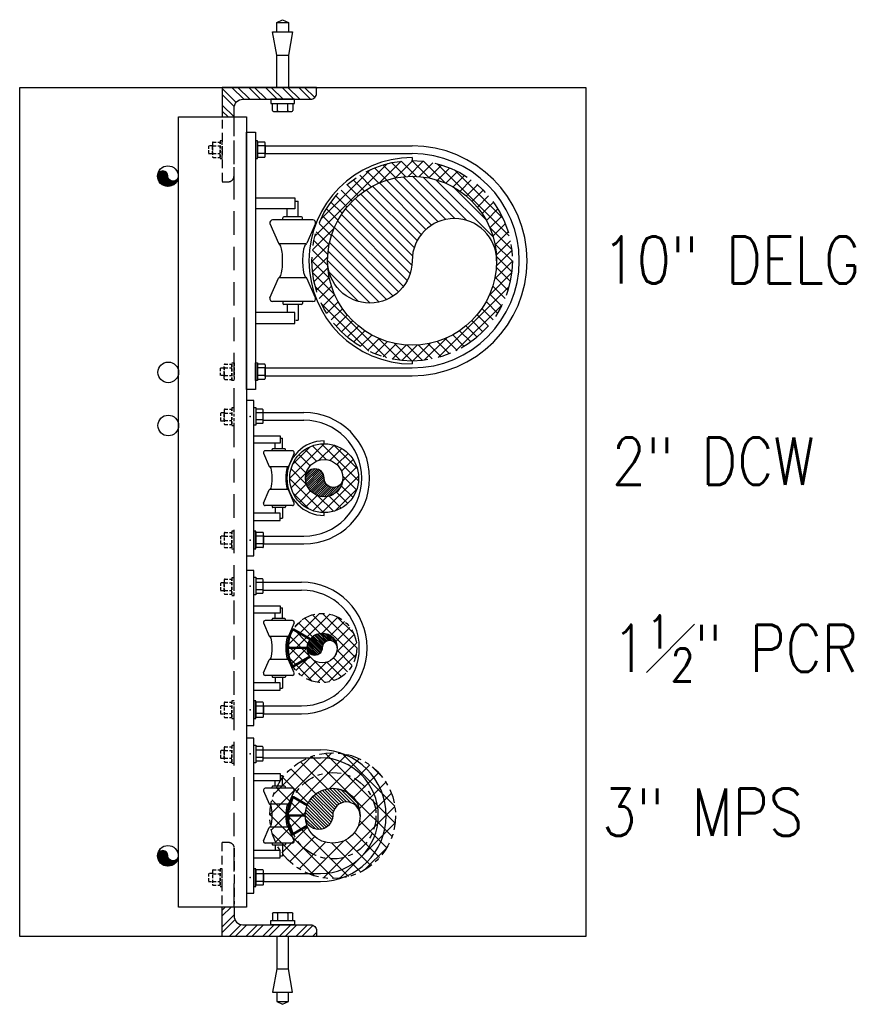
# Model space of a CAD drawing. Header units: inches. Extents: x 422 to 5092, y -346 to 887.
# Tile 11 of 12: x 2985 to 3039, y 361 to 424. Entities that reach past the tile are written whole.
import ezdxf

# ---------------------------------------------------------------- set-up
doc = ezdxf.new("R2010")
doc.units = ezdxf.units.IN
doc.header["$LTSCALE"] = 48
doc.header["$MEASUREMENT"] = 0
for name, pattern in [('DOY01.233700-H6-3-3 Vlt (After 95% submttl)$0$COLDW', [0.5625, 0.1875, -0.0625, 0.0625, -0.0625, 0.1875]), ('DOY01.233700-H6-3-3 Vlt (After 95% submttl)$0$HIDDEN16', [0.023438, 0.015625, -0.007812]), ('DOY01.233700-H6-3-3 Vlt (After 95% submttl)$0$HIDDEN8', [0.046875, 0.03125, -0.015625])]:
    doc.linetypes.add(name, pattern=pattern)
for name, color, linetype in [('DOY01.233700-H6-3-3 Vlt (After 95% submttl)$0$mu-exst-text', 253, 'Continuous'), ('DOY01.233700-H6-3-3 Vlt (After 95% submttl)$0$MU-HDDN', 253, 'DOY01.233700-H6-3-3 Vlt (After 95% submttl)$0$HIDDEN16'), ('DOY01.233700-H6-3-3 Vlt (After 95% submttl)$0$MU-NEW-PIPE', 253, 'Continuous'), ('DOY01.233700-H6-3-3 Vlt (After 95% submttl)$0$MU-PIPE', 253, 'Continuous'), ('DOY01.233700-H6-3-3 Vlt (After 95% submttl)$0$MU-SPPT-PIPE', 253, 'Continuous'), ('DOY01.233700-H6-3-3 Vlt (After 95% submttl)$0$MU-UTIL', 253, 'Continuous')]:
    doc.layers.add(name, color=color, linetype=linetype)
doc.styles.add('DOY01.233700-H6-3-3 Vlt (After 95% submttl)$0$Standard', font='romans.shx', dxfattribs={"width": 0.85})

# ---------------------------------------------------------------- blocks, each defined once
blk = doc.blocks.new('DOY01.233700-H6-3-3 Vlt (After 95% submttl)$0$4_6 pipe roll')
for p, q in [((-1.747, 2.924), (-1.747, 1.202)), ((-1.592, 3.044), (-0.749, 2.672)), ((-0.725, 2.634), (-0.725, 1.491)), ((0.725, 2.634), (0.725, 1.491)), ((1.592, 3.044), (0.749, 2.672)), ((1.747, 2.924), (1.747, 1.202)), ((-2.688, 2.154), (-2.22, 2.154)), ((-2.688, 0.468), (-2.688, 2.154)), ((-1.876, 2.299), (-2.55, 2.299)), ((-2.55, 2.194), (-2.55, 2.299)), ((-2.22, 2.154), (-2.22, 0.468)), ((-1.876, 2.444), (-1.876, 1.682)), ((-1.747, 2.485), (-1.835, 2.485)), ((1.747, 2.485), (1.835, 2.485)), ((1.876, 2.444), (1.876, 1.682)), ((1.876, 2.299), (2.55, 2.299)), ((2.22, 2.154), (2.22, 0.468)), ((2.688, 2.154), (2.22, 2.154)), ((2.55, 2.194), (2.55, 2.299)), ((2.688, 0.468), (2.688, 2.154)), ((-1.876, 1.827), (-2.22, 1.827)), ((-1.747, 1.641), (-1.835, 1.641)), ((-1.592, 1.083), (-0.749, 1.455)), ((1.592, 1.083), (0.749, 1.455)), ((1.747, 1.641), (1.835, 1.641)), ((1.876, 1.827), (2.22, 1.827))]:
    blk.add_line(p, q)
at = {"flags": 128}
blk.add_lwpolyline([(-4.938, 0.468), (-4.938, 0), (4.938, 0), (4.938, 0.468)], close=True, dxfattribs=at)
for centre, radius, start, end in [((-1.624, 2.924), 0.123, 75.24565, 180), ((-0.766, 2.634), 0.0411, 0, 65.37954), ((0.766, 2.634), 0.0411, 114.62046, 180), ((1.624, 2.924), 0.123, 0, 104.75435), ((-1.835, 2.444), 0.0411, 90, 180), ((1.835, 2.444), 0.0411, 0, 90), ((-1.835, 1.682), 0.0411, 180, 270), ((-0.766, 1.492), 0.0411, 294.62046, 360), ((0.766, 1.492), 0.0411, 180, 245.37954), ((1.835, 1.682), 0.0411, 270, 0), ((-1.624, 1.202), 0.123, 180, 284.75435), ((1.624, 1.202), 0.123, 255.24565, 0)]:
    blk.add_arc(centre, radius, start, end)
blk.add_ellipse((0, 2.655), major_axis=(-0.725, 0), ratio=0.213035, start_param=0, end_param=3.141593)
at = {"extrusion": (0, 0, -1)}
blk.add_ellipse((0, 1.47), major_axis=(-0.725, 0), ratio=0.213035, start_param=0, end_param=3.141593, dxfattribs=at)
at = {"color": 8}
for p in [(-3.937, 0.234), (3.938, 0.234)]:
    blk.add_point(p, dxfattribs=at)
blk = doc.blocks.new('DOY01.233700-H6-3-3 Vlt (After 95% submttl)$0$a_nut')
for p, q in [((0, 0.87), (0, -0.87)), ((0.78, 0.87), (0, 0.87)), ((0.78, 0.43), (0, 0.43)), ((0.88, -0.77), (0.88, 0.77)), ((0.78, -0.43), (0, -0.43)), ((0.78, -0.87), (0, -0.87))]:
    blk.add_line(p, q)
for centre, start, end in [((0.78, 0.77), 0, 90), ((0.78, 0.53), 270, 0), ((0.78, 0.34), 0, 90), ((0.78, -0.34), 270, 0), ((0.78, -0.53), 0, 90), ((0.78, -0.77), 270, 0)]:
    blk.add_arc(centre, 0.0938, start, end)
blk = doc.blocks.new('DOY01.233700-H6-3-3 Vlt (After 95% submttl)$0$a_wash')
blk.add_lwpolyline([(-0.177, -1), (0, -1), (0, 1), (-0.177, 1)], close=True)
blk = doc.blocks.new('DOY01.233700-H6-3-3 Vlt (After 95% submttl)$0$a_head')
for p, q in [((-0.594, 0.866), (0, 0.866)), ((0, 0.866), (0, -0.866)), ((-0.688, 0.772), (-0.688, -0.772)), ((-0.594, 0.433), (0, 0.433)), ((-0.594, -0.433), (0, -0.433)), ((0, -0.866), (-0.594, -0.866))]:
    blk.add_line(p, q)
for centre, start, end in [((-0.594, 0.772), 90, 180), ((-0.594, 0.527), 180, 270), ((-0.594, 0.339), 90, 180), ((-0.594, -0.339), 180, 270), ((-0.594, -0.527), 90, 180), ((-0.594, -0.772), 180, 270)]:
    blk.add_arc(centre, 0.0938, start, end)
blk = doc.blocks.new('DOY01.233700-H6-3-3 Vlt (After 95% submttl)$0$l4x4x1-2hddn')
h = blk.add_hatch()
h.set_pattern_fill('STEEL', color=253, scale=4, style=0)
h.set_pattern_definition([(45, (-63.09926, -231.9893), (-0.3535534, 0.3535534), []), (45, (-63.09926, -231.7393), (-0.3535534, 0.3535534), [])])
edge = h.paths.add_edge_path()
edge.add_line((1.25, 0), (1.25, 0.5))
edge.add_line((1.25, 0.5), (0.875, 0.5))
edge.add_arc((0.875, 0.875), 0.375, 180, 270, ccw=False)
edge.add_line((0.5, 0.875), (0.5, 3.75))
edge.add_arc((0.25, 3.75), 0.25, 0, 90)
edge.add_line((0.25, 4), (0, 4))
edge.add_line((0, 4), (0, 0))
edge.add_line((0, 0), (1.25, 0))
at = {"color": 11}
blk.add_lwpolyline([(1.25, 0.5), (0.875, 0.5, -0.414214), (0.5, 0.875), (0.5, 3.75, 0.414214), (0.25, 4), (0, 4), (0, 0), (1.25, 0)], format="xyb", dxfattribs=at)
at = {"color": 14, "linetype": 'DOY01.233700-H6-3-3 Vlt (After 95% submttl)$0$HIDDEN8', "ltscale": 0.25}
blk.add_lwpolyline([(1.365, 0), (4, 0), (4, 0.25, 0.414214), (3.75, 0.5), (1.365, 0.5)], format="xyb", dxfattribs=at)
blk = doc.blocks.new('DOY01.233700-H6-3-3 Vlt (After 95% submttl)')
at = {"layer": 'DOY01.233700-H6-3-3 Vlt (After 95% submttl)$0$MU-NEW-PIPE'}
h = blk.add_hatch(dxfattribs=at)
h.set_pattern_fill('_USER', color=251, scale=0.054792, angle=-45, style=0, pattern_type=0)
h.set_pattern_definition([(45, (2543.517546, -123.09887), (0.038743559, -0.038743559), [])])
edge = h.paths.add_edge_path()
edge.add_arc((2994.17988679, 413.71590598), 0.6575, 180, 360, ccw=False)
edge.add_arc((2993.85113679, 413.71590598), 0.32875, 0, 180, ccw=False)
edge.add_arc((2994.50863679, 413.71590598), 0.32875, 180, 360)
h = blk.add_hatch(dxfattribs=at)
h.set_pattern_fill('ANSI37', color=253, scale=4, angle=-90, style=0)
h.set_pattern_definition([(315, (3015.5804, -2979.47934), (0.35355339, 0.35355339), []), (45, (3015.5804, -2979.47934), (-0.35355339, 0.35355339), [])])
edge = h.paths.add_edge_path()
edge.add_arc((3003.9969489, 383.70393491), 2.2, -90, 270)
edge = h.paths.add_edge_path(flags=16)
edge.add_arc((3003.9969489, 383.70393491), 0.95, -90, 270)
h = blk.add_hatch(dxfattribs=at)
h.set_pattern_fill('_USER', color=252, scale=0.079167, angle=-45, style=0, pattern_type=0)
h.set_pattern_definition([(315, (3013.50231, -2979.3284), (0.0559792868, 0.0559792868), [])])
edge = h.paths.add_edge_path()
edge.add_arc((3003.9969489, 383.70393491), 0.95, 0, 180)
edge.add_arc((3003.5219489, 383.70393491), 0.475, 180, 360)
edge.add_arc((3004.4719489, 383.70393491), 0.475, 0.0000000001, 179.9999999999, ccw=False)
h = blk.add_hatch(dxfattribs=at)
h.set_pattern_fill('ANSI37', color=253, scale=6, angle=-90, style=0)
h.set_pattern_definition([(315, (3003.8528, -2989.18726), (0.53033009, 0.53033009), []), (45, (3003.8528, -2989.18726), (-0.53033009, 0.53033009), [])])
edge = h.paths.add_edge_path(flags=16)
edge.add_arc((3004.66066822, 373.03730214), 1.75, -90, 270)
edge = h.paths.add_edge_path()
edge.add_arc((3004.66066822, 373.03730214), 4, -90, 270)
h = blk.add_hatch(dxfattribs=at)
h.set_pattern_fill('_USER', color=252, scale=0.145833, angle=-45, style=0, pattern_type=0)
h.set_pattern_definition([(315, (3003.8528, -2989.18726), (0.103119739, 0.103119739), [])])
edge = h.paths.add_edge_path()
edge.add_arc((3004.66066822, 373.03730214), 1.75, 0, 180)
edge.add_arc((3003.78566822, 373.03730214), 0.875, 180, 360)
edge.add_arc((3005.53566822, 373.03730214), 0.875, 0, 180, ccw=False)
h = blk.add_hatch(dxfattribs=at)
h.set_pattern_fill('_USER', color=251, scale=0.054792, angle=-45, style=0, pattern_type=0)
h.set_pattern_definition([(45, (2543.51975, -166.32859), (0.038743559, -0.038743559), [])])
edge = h.paths.add_edge_path()
edge.add_arc((2994.18208893, 370.48618749), 0.6575, 180, 360, ccw=False)
edge.add_arc((2993.85333893, 370.48618749), 0.32875, 0, 180, ccw=False)
edge.add_arc((2994.51083893, 370.48618749), 0.32875, 180, 360)
at = {"layer": 'DOY01.233700-H6-3-3 Vlt (After 95% submttl)$0$MU-PIPE'}
h = blk.add_hatch(dxfattribs=at)
h.set_pattern_fill('ANSI37', color=253, scale=4, angle=-90, style=0)
h.set_pattern_definition([(315, (2368.7305, 1824.9968), (0.35355339, 0.35355339), []), (45, (2368.7305, 1824.9968), (-0.35355339, 0.35355339), [])])
edge = h.paths.add_edge_path(flags=16)
edge.add_arc((3009.71338223, 408.33253117), 5.375, -90, 270)
edge = h.paths.add_edge_path()
edge.add_arc((3009.71338223, 408.33253117), 6.375, -90, 270)
h = blk.add_hatch(dxfattribs=at)
h.set_pattern_fill('_USER', color=252, scale=0.447917, angle=-45, style=0, pattern_type=0)
h.set_pattern_definition([(315, (2368.7305, 1824.9968), (0.31672491, 0.31672491), [])])
edge = h.paths.add_edge_path()
edge.add_arc((3009.71338223, 408.33253117), 5.375, 0, 180)
edge.add_arc((3007.02588223, 408.33253117), 2.6875, 180, 360)
edge.add_arc((3012.40088223, 408.33253117), 2.6875, 0, 180, ccw=False)
h = blk.add_hatch(dxfattribs=at)
h.set_pattern_fill('ANSI37', color=253, scale=4, angle=-90, style=0)
h.set_pattern_definition([(45, (2546.5393, -128.07225), (0.3535534, -0.3535534), []), (315, (2546.5393, -128.07225), (-0.3535534, -0.3535534), [])])
edge = h.paths.add_edge_path()
edge.add_arc((3004.12067334, 394.50586883), 2.1875, 90, 450, ccw=False)
edge = h.paths.add_edge_path(flags=16)
edge.add_arc((3004.12067334, 394.50586883), 1.1875, 90, 450, ccw=False)
h = blk.add_hatch(dxfattribs=at)
h.set_pattern_fill('_USER', color=252, scale=0.098958, angle=-45, style=0, pattern_type=0)
h.set_pattern_definition([(45, (2546.53928, -128.07225), (0.069974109, -0.069974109), [])])
edge = h.paths.add_edge_path()
edge.add_arc((3004.12067334, 394.50586883), 1.1875, 180, 360, ccw=False)
edge.add_arc((3003.52692334, 394.50586883), 0.59375, 0, 180, ccw=False)
edge.add_arc((3004.71442334, 394.50586883), 0.59375, 180, 360)
for p, q in [((3001.10144517, 423.47876931), (3001.85144517, 423.47876931)), ((2999.87981914, 415.95865315), (2999.74727081, 415.95865315)), ((2999.74727081, 415.95865315), (2999.74727081, 414.83536216)), ((2999.87981914, 414.83536216), (2999.87981914, 415.95865315)), ((2999.87981914, 415.88340692), (2999.87981914, 414.91060839)), ((3000.31860468, 415.88340692), (2999.87981914, 415.88340692)), ((3000.37125895, 414.96326266), (3000.37125895, 415.83075266)), ((3000.31860468, 415.64020729), (2999.87981914, 415.64020729)), ((3000.37125895, 415.6778304), (3000.37125895, 415.11618491)), ((2999.74727081, 414.83536216), (2999.87981914, 414.83536216)), ((3000.31860468, 415.15380802), (2999.87981914, 415.15380802)), ((3000.31860468, 414.91060839), (2999.87981914, 414.91060839)), ((2999.75586339, 401.83708193), (2999.88841173, 401.83708193)), ((2999.75586339, 400.71379095), (2999.75586339, 401.83708193)), ((2999.87981914, 401.83708193), (2999.87981914, 400.71379095)), ((2999.87981914, 400.78903718), (2999.87981914, 401.76183571)), ((3000.31860468, 401.76183571), (2999.87981914, 401.76183571)), ((3000.31860468, 401.51863607), (2999.87981914, 401.51863607)), ((3000.37125895, 401.70918144), (3000.37125895, 400.84169144)), ((3000.37125895, 400.9946137), (3000.37125895, 401.55625919)), ((3000.31860468, 401.03223681), (2999.87981914, 401.03223681)), ((2999.88841173, 400.71379095), (2999.75586339, 400.71379095)), ((3000.31860468, 400.78903718), (2999.87981914, 400.78903718)), ((2999.64181659, 399.00027797), (2999.77436493, 399.00027797)), ((2999.64181659, 397.87698698), (2999.64181659, 399.00027797)), ((2999.77436493, 399.00027797), (2999.77436493, 397.87698698)), ((3000.26580473, 398.68833176), (3002.83015915, 398.68833176)), ((2999.77436493, 397.87698698), (2999.64181659, 397.87698698)), ((3000.26580473, 398.1889332), (3002.83015915, 398.1889332)), ((2999.77436493, 391.13475068), (2999.64181659, 391.13475068)), ((2999.64181659, 391.13475068), (2999.64181659, 390.0114597)), ((2999.77436493, 390.0114597), (2999.77436493, 391.13475068)), ((2999.77436493, 391.05950445), (2999.77436493, 390.08670592)), ((3000.21315047, 391.05950445), (2999.77436493, 391.05950445)), ((3000.21315047, 390.81630482), (2999.77436493, 390.81630482)), ((3000.26580473, 390.13936019), (3000.26580473, 391.00685019)), ((3000.26580473, 390.85392793), (3000.26580473, 390.29228244)), ((3000.26580473, 390.82280447), (3002.83015915, 390.82280447)), ((3000.21315047, 390.32990555), (2999.77436493, 390.32990555)), ((3000.26580473, 390.32340591), (3002.83015915, 390.32340591)), ((2999.64181659, 390.0114597), (2999.77436493, 390.0114597)), ((3000.21315047, 390.08670592), (2999.77436493, 390.08670592)), ((2999.64181659, 388.19834405), (2999.77436493, 388.19834405)), ((2999.64181659, 387.07505306), (2999.64181659, 388.19834405)), ((2999.77436493, 388.19834405), (2999.77436493, 387.07505306)), ((3000.26580473, 387.88639783), (3002.67189321, 387.88639783)), ((2999.77436493, 387.07505306), (2999.64181659, 387.07505306)), ((3000.26580473, 387.38699928), (3002.67189321, 387.38699928)), ((2999.77436493, 380.33281676), (2999.64181659, 380.33281676)), ((2999.64181659, 380.33281676), (2999.64181659, 379.20952577)), ((2999.77436493, 379.20952577), (2999.77436493, 380.33281676)), ((2999.77436493, 380.25757053), (2999.77436493, 379.284772)), ((3000.21315047, 380.25757053), (2999.77436493, 380.25757053)), ((3000.26580473, 379.33742627), (3000.26580473, 380.20491626)), ((3000.21315047, 380.0143709), (2999.77436493, 380.0143709)), ((3000.21315047, 379.52797163), (2999.77436493, 379.52797163)), ((3000.26580473, 380.05199401), (3000.26580473, 379.49034852)), ((3000.26580473, 380.02087055), (3002.67189321, 380.02087055)), ((3000.26580473, 379.52147199), (3002.67189321, 379.52147199)), ((2999.64181659, 379.20952577), (2999.77436493, 379.20952577)), ((3000.21315047, 379.284772), (2999.77436493, 379.284772)), ((2999.64181659, 377.53112234), (2999.77436493, 377.53112234)), ((2999.64181659, 376.40783136), (2999.64181659, 377.53112234)), ((2999.77436493, 377.53112234), (2999.77436493, 376.40783136)), ((3000.26580473, 377.21917613), (3003.88089006, 377.21917613)), ((2999.77436493, 376.40783136), (2999.64181659, 376.40783136)), ((3000.26580473, 376.71977757), (3003.88089006, 376.71977757)), ((2999.77436493, 369.66559505), (2999.64181659, 369.66559505)), ((2999.64181659, 369.66559505), (2999.64181659, 368.54230407)), ((2999.77436493, 368.54230407), (2999.77436493, 369.66559505)), ((2999.77436493, 369.59034882), (2999.77436493, 368.61755029)), ((3000.21315047, 369.59034882), (2999.77436493, 369.59034882)), ((3000.26580473, 368.67020456), (3000.26580473, 369.53769456)), ((3000.21315047, 369.34714919), (2999.77436493, 369.34714919)), ((3000.26580473, 369.3847723), (3000.26580473, 368.82312681)), ((3000.26580473, 369.35364884), (3003.88089006, 369.35364884)), ((2999.64181659, 368.54230407), (2999.77436493, 368.54230407)), ((3000.21315047, 368.86074993), (2999.77436493, 368.86074993)), ((3000.21315047, 368.61755029), (2999.77436493, 368.61755029)), ((3000.26580473, 368.85425028), (3003.88089006, 368.85425028)), ((3001.10144517, 361.22876931), (3001.85144517, 361.22876931))]:
    blk.add_line(p, q)
at = {"color": 12, "linetype": 'DOY01.233700-H6-3-3 Vlt (After 95% submttl)$0$HIDDEN8'}
blk.add_line((2998.38576169, 367.22876931), (2998.38576169, 417.47876931), dxfattribs=at)
at = {"color": 254}
for p, q in [((3000.37125895, 415.64503117), (3009.71338223, 415.64503117)), ((3000.37125895, 415.14503117), (3009.71338223, 415.14503117)), ((3000.37125895, 401.52003117), (3009.71338223, 401.52003117)), ((3000.37125895, 401.02003117), (3009.71338223, 401.02003117))]:
    blk.add_line(p, q, dxfattribs=at)
for points in [[(3001.10144517, 422.91626931), (3001.10144517, 423.47876931), (3001.47644517, 423.66626931), (3001.85144517, 423.47876931), (3001.85144517, 422.91626931)], [(3001.10144517, 421.41626931), (3000.8409729, 422.89348094), (3002.11191744, 422.89348094), (3001.85144517, 421.41626931)], [(3001.10144517, 363.29126931), (3000.8409729, 361.81405768), (3002.11191744, 361.81405768), (3001.85144517, 363.29126931)], [(3001.10144517, 361.79126931), (3001.10144517, 361.22876931), (3001.47644517, 361.04126931), (3001.85144517, 361.22876931), (3001.85144517, 361.79126931)]]:
    blk.add_lwpolyline(points)
for points in [[(3001.10144517, 419.35376931), (3001.10144517, 421.41626931), (3001.85144517, 421.41626931), (3001.85144517, 419.35376931)], [(3001.10144517, 365.35376931), (3001.10144517, 363.29126931), (3001.85144517, 363.29126931), (3001.85144517, 365.35376931)]]:
    blk.add_lwpolyline(points, close=True)
at = {"color": 11}
blk.add_lwpolyline([(2994.84576169, 367.22876931), (2994.84576169, 417.47876931), (2999.17476169, 417.47876931), (2999.17476169, 367.22876931)], close=True, dxfattribs=at)
for centre, radius, start, end in [((3000.31860468, 415.83075266), 0.05265426, 0, 90), ((3000.31860468, 415.69286155), 0.05265426, 270, 0), ((3000.31860468, 415.58755302), 0.05265426, 0, 90), ((3000.31860468, 415.20646229), 0.05265426, 270, 0), ((3000.31860468, 415.10115376), 0.05265426, 0, 90), ((3000.31860468, 414.96326266), 0.05265426, 270, 0), ((3000.31860468, 401.70918144), 0.05265426, 0, 90), ((3000.31860468, 401.57129034), 0.05265426, 270, 0), ((3000.31860468, 401.46598181), 0.05265426, 0, 90), ((3000.31860468, 401.08489108), 0.05265426, 270, 0), ((3000.31860468, 400.97958255), 0.05265426, 0, 90), ((3000.31860468, 400.84169144), 0.05265426, 270, 0), ((3002.83015915, 394.50586883), 4.18246292, 270, 90), ((3002.83015915, 394.50586883), 3.68306437, 270, 90), ((3000.21315047, 391.00685019), 0.05265426, 0, 90), ((3000.21315047, 390.86895908), 0.05265426, 270, 0), ((3000.21315047, 390.76365055), 0.05265426, 0, 90), ((3000.21315047, 390.38255982), 0.05265426, 270, 0), ((3000.21315047, 390.27725129), 0.05265426, 0, 90), ((3000.21315047, 390.13936019), 0.05265426, 270, 0), ((3002.67189321, 383.70393491), 4.18246292, 270, 90), ((3002.67189321, 383.70393491), 3.68306437, 270, 90), ((3000.21315047, 380.20491626), 0.05265426, 0, 90), ((3000.21315047, 380.06702516), 0.05265426, 270, 0), ((3000.21315047, 379.96171663), 0.05265426, 0, 90), ((3000.21315047, 379.5806259), 0.05265426, 270, 0), ((3000.21315047, 379.47531737), 0.05265426, 0, 90), ((3000.21315047, 379.33742627), 0.05265426, 270, 0), ((3003.88089006, 373.0367132), 4.18246292, 270, 90), ((3003.88089006, 373.0367132), 3.68306437, 270, 90), ((3000.21315047, 369.53769456), 0.05265426, 0, 90), ((3000.21315047, 369.39980345), 0.05265426, 270, 0), ((3000.21315047, 369.29449492), 0.05265426, 0, 90), ((3000.21315047, 368.91340419), 0.05265426, 270, 0), ((3000.21315047, 368.80809566), 0.05265426, 0, 90), ((3000.21315047, 368.67020456), 0.05265426, 270, 0)]:
    blk.add_arc(centre, radius, start, end)
at = {"layer": 'DOY01.233700-H6-3-3 Vlt (After 95% submttl)$0$MU-HDDN', "ltscale": 0.25}
for p, q in [((2997.01177355, 415.83075266), (2997.01177355, 414.96326266)), ((2997.06442782, 415.88340692), (2997.50321336, 415.88340692)), ((2997.50321336, 415.95865315), (2997.50321336, 414.83536216)), ((2997.63576169, 415.95865315), (2997.50321336, 415.95865315)), ((2997.50321336, 414.91060839), (2997.50321336, 415.88340692)), ((2997.63576169, 414.83536216), (2997.63576169, 415.95865315)), ((2997.01177355, 415.64661799), (2996.76605365, 415.64661799)), ((2996.76605365, 415.64661799), (2996.76605365, 415.14739732)), ((2997.01177355, 415.11618491), (2997.01177355, 415.6778304)), ((2997.06442782, 415.64020729), (2997.50321336, 415.64020729)), ((2997.63576169, 414.83536216), (2997.63576169, 415.62811266)), ((2996.76605365, 415.14739732), (2997.01177355, 415.14739732)), ((2997.06442782, 415.15380802), (2997.50321336, 415.15380802)), ((2997.06442782, 414.91060839), (2997.50321336, 414.91060839)), ((2997.50321336, 414.83536216), (2997.63576169, 414.83536216)), ((2997.51605365, 401.02582611), (2997.51605365, 401.52504678)), ((2997.51605365, 401.52504678), (2997.76177355, 401.52504678)), ((2997.76177355, 400.84169144), (2997.76177355, 401.70918144)), ((2997.76177355, 401.55625919), (2997.76177355, 400.9946137)), ((2997.81442782, 401.76183571), (2998.25321336, 401.76183571)), ((2997.81442782, 401.51863607), (2998.25321336, 401.51863607)), ((2998.25321336, 400.71379095), (2998.25321336, 401.83708193)), ((2998.25321336, 401.83708193), (2998.38576169, 401.83708193)), ((2998.25321336, 401.76183571), (2998.25321336, 400.78903718)), ((2998.38576169, 401.83708193), (2998.38576169, 400.71379095)), ((2998.38576169, 401.83708193), (2998.38576169, 401.04433143)), ((2997.76177355, 401.02582611), (2997.51605365, 401.02582611)), ((2997.81442782, 401.03223681), (2998.25321336, 401.03223681)), ((2997.81442782, 400.78903718), (2998.25321336, 400.78903718)), ((2998.38576169, 400.71379095), (2998.25321336, 400.71379095)), ((2998.25321336, 398.96884463), (2998.25321336, 397.84555364)), ((2998.38576169, 398.96884463), (2998.25321336, 398.96884463)), ((2998.38576169, 397.84555364), (2998.38576169, 398.96884463)), ((2997.76177355, 398.65680947), (2997.51605365, 398.65680947)), ((2997.51605365, 398.65680947), (2997.51605365, 398.1575888)), ((2997.76177355, 398.84094413), (2997.76177355, 397.97345414)), ((2997.76177355, 398.12637639), (2997.76177355, 398.68802188)), ((2997.81442782, 398.8935984), (2998.25321336, 398.8935984)), ((2997.81442782, 398.65039877), (2998.25321336, 398.65039877)), ((2998.25321336, 397.92079987), (2998.25321336, 398.8935984)), ((2998.38576169, 397.84555364), (2998.38576169, 398.63830414)), ((2997.51605365, 398.1575888), (2997.76177355, 398.1575888)), ((2997.81442782, 398.1639995), (2998.25321336, 398.1639995)), ((2997.81442782, 397.92079987), (2998.25321336, 397.92079987)), ((2998.25321336, 397.84555364), (2998.38576169, 397.84555364)), ((2997.76177355, 390.82271552), (2997.51605365, 390.82271552)), ((2997.51605365, 390.82271552), (2997.51605365, 390.32349485)), ((2997.76177355, 391.00685019), (2997.76177355, 390.13936019)), ((2997.81442782, 391.05950445), (2998.25321336, 391.05950445)), ((2997.81442782, 390.81630482), (2998.25321336, 390.81630482)), ((2998.25321336, 391.13475068), (2998.25321336, 390.0114597)), ((2998.38576169, 391.13475068), (2998.25321336, 391.13475068)), ((2998.25321336, 390.08670592), (2998.25321336, 391.05950445)), ((2998.38576169, 390.0114597), (2998.38576169, 391.13475068)), ((2998.38576169, 390.0114597), (2998.38576169, 390.8042102)), ((2997.51605365, 390.32349485), (2997.76177355, 390.32349485)), ((2997.81442782, 390.32990555), (2998.25321336, 390.32990555)), ((2997.81442782, 390.08670592), (2998.25321336, 390.08670592)), ((2998.25321336, 390.0114597), (2998.38576169, 390.0114597)), ((2997.76177355, 387.85487555), (2997.51605365, 387.85487555)), ((2997.51605365, 387.85487555), (2997.51605365, 387.35565488)), ((2997.76177355, 388.03901021), (2997.76177355, 387.17152021)), ((2997.76177355, 387.32444247), (2997.76177355, 387.88608796)), ((2997.81442782, 388.09166448), (2998.25321336, 388.09166448)), ((2997.81442782, 387.84846485), (2998.25321336, 387.84846485)), ((2998.25321336, 388.16691071), (2998.25321336, 387.04361972)), ((2998.38576169, 388.16691071), (2998.25321336, 388.16691071)), ((2998.25321336, 387.11886595), (2998.25321336, 388.09166448)), ((2998.38576169, 387.04361972), (2998.38576169, 388.16691071)), ((2998.38576169, 387.04361972), (2998.38576169, 387.83637022)), ((2997.51605365, 387.35565488), (2997.76177355, 387.35565488)), ((2997.81442782, 387.36206558), (2998.25321336, 387.36206558)), ((2997.81442782, 387.11886595), (2998.25321336, 387.11886595)), ((2998.25321336, 387.04361972), (2998.38576169, 387.04361972)), ((2997.76177355, 380.20491626), (2997.76177355, 379.33742627)), ((2997.81442782, 380.25757053), (2998.25321336, 380.25757053)), ((2998.25321336, 380.33281676), (2998.25321336, 379.20952577)), ((2998.38576169, 380.33281676), (2998.25321336, 380.33281676)), ((2998.25321336, 379.284772), (2998.25321336, 380.25757053)), ((2998.38576169, 379.20952577), (2998.38576169, 380.33281676)), ((2997.76177355, 380.0207816), (2997.51605365, 380.0207816)), ((2997.51605365, 380.0207816), (2997.51605365, 379.52156093)), ((2997.51605365, 379.52156093), (2997.76177355, 379.52156093)), ((2997.81442782, 380.0143709), (2998.25321336, 380.0143709)), ((2997.81442782, 379.52797163), (2998.25321336, 379.52797163)), ((2998.38576169, 379.20952577), (2998.38576169, 380.00227627)), ((2997.81442782, 379.284772), (2998.25321336, 379.284772)), ((2998.25321336, 379.20952577), (2998.38576169, 379.20952577)), ((2997.76177355, 377.18765384), (2997.51605365, 377.18765384)), ((2997.51605365, 377.18765384), (2997.51605365, 376.68843317)), ((2997.76177355, 377.3717885), (2997.76177355, 376.50429851)), ((2997.76177355, 376.65722076), (2997.76177355, 377.21886625)), ((2997.81442782, 377.42444277), (2998.25321336, 377.42444277)), ((2997.81442782, 377.18124314), (2998.25321336, 377.18124314)), ((2998.25321336, 377.499689), (2998.25321336, 376.37639801)), ((2998.38576169, 377.499689), (2998.25321336, 377.499689)), ((2998.25321336, 376.45164424), (2998.25321336, 377.42444277)), ((2998.38576169, 376.37639801), (2998.38576169, 377.499689)), ((2998.38576169, 376.37639801), (2998.38576169, 377.16914851)), ((2997.51605365, 376.68843317), (2997.76177355, 376.68843317)), ((2997.81442782, 376.69484387), (2998.25321336, 376.69484387)), ((2997.81442782, 376.45164424), (2998.25321336, 376.45164424)), ((2998.25321336, 376.37639801), (2998.38576169, 376.37639801)), ((2997.01177355, 369.53769456), (2997.01177355, 368.67020456)), ((2997.06442782, 369.59034882), (2997.50321336, 369.59034882)), ((2997.50321336, 369.66559505), (2997.50321336, 368.54230407)), ((2997.63576169, 369.66559505), (2997.50321336, 369.66559505)), ((2997.50321336, 368.61755029), (2997.50321336, 369.59034882)), ((2997.63576169, 368.54230407), (2997.63576169, 369.66559505)), ((2997.01177355, 369.35355989), (2996.76605365, 369.35355989)), ((2996.76605365, 369.35355989), (2996.76605365, 368.85433922)), ((2997.06442782, 369.34714919), (2997.50321336, 369.34714919)), ((2997.63576169, 368.54230407), (2997.63576169, 369.33505457)), ((2996.76605365, 368.85433922), (2997.01177355, 368.85433922)), ((2997.06442782, 368.86074993), (2997.50321336, 368.86074993)), ((2997.06442782, 368.61755029), (2997.50321336, 368.61755029)), ((2997.50321336, 368.54230407), (2997.63576169, 368.54230407))]:
    blk.add_line(p, q, dxfattribs=at)
for centre, start, end in [((2997.06442782, 415.83075266), 90, 180), ((2997.06442782, 415.69286155), 180, 270), ((2997.06442782, 415.58755302), 90, 180), ((2997.06442782, 415.20646229), 180, 270), ((2997.06442782, 415.10115376), 90, 180), ((2997.06442782, 414.96326266), 180, 270), ((2997.81442782, 401.70918144), 90, 180), ((2997.81442782, 401.57129034), 180, 270), ((2997.81442782, 401.46598181), 90, 180), ((2997.81442782, 401.08489108), 180, 270), ((2997.81442782, 400.97958255), 90, 180), ((2997.81442782, 400.84169144), 180, 270), ((2997.81442782, 398.84094413), 90, 180), ((2997.81442782, 398.70305303), 180, 270), ((2997.81442782, 398.5977445), 90, 180), ((2997.81442782, 398.21665377), 180, 270), ((2997.81442782, 398.11134524), 90, 180), ((2997.81442782, 397.97345414), 180, 270), ((2997.81442782, 391.00685019), 90, 180), ((2997.81442782, 390.86895908), 180, 270), ((2997.81442782, 390.76365055), 90, 180), ((2997.81442782, 390.38255982), 180, 270), ((2997.81442782, 390.27725129), 90, 180), ((2997.81442782, 390.13936019), 180, 270), ((2997.81442782, 388.03901021), 90, 180), ((2997.81442782, 387.90111911), 180, 270), ((2997.81442782, 387.79581058), 90, 180), ((2997.81442782, 387.41471985), 180, 270), ((2997.81442782, 387.30941132), 90, 180), ((2997.81442782, 387.17152021), 180, 270), ((2997.81442782, 380.20491626), 90, 180), ((2997.81442782, 380.06702516), 180, 270), ((2997.81442782, 379.96171663), 90, 180), ((2997.81442782, 379.5806259), 180, 270), ((2997.81442782, 379.47531737), 90, 180), ((2997.81442782, 379.33742627), 180, 270), ((2997.81442782, 377.3717885), 90, 180), ((2997.81442782, 377.2338974), 180, 270), ((2997.81442782, 377.12858887), 90, 180), ((2997.81442782, 376.74749814), 180, 270), ((2997.81442782, 376.64218961), 90, 180), ((2997.81442782, 376.50429851), 180, 270), ((2997.06442782, 369.53769456), 90, 180), ((2997.06442782, 369.39980345), 180, 270), ((2997.06442782, 369.29449492), 90, 180), ((2997.06442782, 368.91340419), 180, 270), ((2997.06442782, 368.80809566), 90, 180), ((2997.06442782, 368.67020456), 180, 270)]:
    blk.add_arc(centre, 0.05265426, start, end, dxfattribs=at)
at = {"layer": 'DOY01.233700-H6-3-3 Vlt (After 95% submttl)$0$MU-NEW-PIPE'}
for points in [[(2994.83738679, 413.71590598, -1), (2994.17988679, 413.71590598, 1), (2993.52238679, 413.71590598, 1)], [(3004.9469489, 383.70393491, 1), (3003.9969489, 383.70393491, -1), (3003.0469489, 383.70393491, -1)], [(3006.41066822, 373.03730214, 1), (3004.66066822, 373.03730214, -1), (3002.91066822, 373.03730214, -1)], [(2994.83958893, 370.48618749, -1), (2994.18208893, 370.48618749, 1), (2993.52458893, 370.48618749, 1)]]:
    blk.add_lwpolyline(points, format="xyb", dxfattribs=at)
for centre, radius in [((2994.17988679, 413.71590598), 0.6575), ((2994.20349141, 401.23572951), 0.6575), ((2994.20349141, 397.85410156), 0.6575), ((3003.9969489, 383.70393491), 0.95), ((3004.66066822, 373.03730214), 1.75), ((2994.18208893, 370.48618749), 0.6575)]:
    blk.add_circle(centre, radius, dxfattribs=at)
at = {"layer": 'DOY01.233700-H6-3-3 Vlt (After 95% submttl)$0$MU-NEW-PIPE', "color": 254, "linetype": 'DOY01.233700-H6-3-3 Vlt (After 95% submttl)$0$COLDW', "ltscale": 0.1}
for centre, radius in [((3003.9969489, 383.70393491), 2.2), ((3004.66066822, 373.03730214), 4), ((3004.66066822, 373.03730214), 2.75)]:
    blk.add_circle(centre, radius, dxfattribs=at)
at = {"layer": 'DOY01.233700-H6-3-3 Vlt (After 95% submttl)$0$MU-PIPE', "color": 253}
for p, q in [((3009.71338223, 414.89503117), (3009.71338223, 414.70753117)), ((3009.71338223, 401.95753117), (3009.71338223, 401.77003117)), ((3004.12067334, 396.69336883), (3004.12067334, 396.88086883)), ((3004.12067334, 392.13086883), (3004.12067334, 392.31836883))]:
    blk.add_line(p, q, dxfattribs=at)
at = {"layer": 'DOY01.233700-H6-3-3 Vlt (After 95% submttl)$0$MU-PIPE'}
for p, q in [((3003.20244201, 384.2226727), (3002.14712939, 384.83195773)), ((3003.24475366, 384.28232269), (3002.1835365, 384.8950167)), ((3003.04878392, 383.74017392), (3001.82589581, 383.74017392)), ((3003.04878392, 383.6676959), (3001.82589581, 383.6676959)), ((3003.20244201, 383.18519712), (3002.14712939, 382.5759121)), ((3003.24475366, 383.12554713), (3002.1835365, 382.51285312)), ((3003.02543391, 373.66060685), (3002.15225658, 374.16473602)), ((3003.0530561, 373.72873781), (3002.1886637, 374.22779499)), ((3002.91103138, 373.07295222), (3001.83102301, 373.07295222)), ((3002.91105578, 373.00047419), (3001.83102301, 373.00047419)), ((3003.02580217, 372.41303217), (3002.15225658, 371.90869039)), ((3003.0534622, 372.34492306), (3002.1886637, 371.84563141))]:
    blk.add_line(p, q, dxfattribs=at)
for points in [[(3015.08838223, 408.33253117, 1), (3009.71338223, 408.33253117, -1), (3004.33838223, 408.33253117, -1)], [(3005.30817334, 394.50586883, -1), (3004.12067334, 394.50586883, 1), (3002.93317334, 394.50586883, 1)]]:
    blk.add_lwpolyline(points, format="xyb", dxfattribs=at)
at = {"layer": 'DOY01.233700-H6-3-3 Vlt (After 95% submttl)$0$MU-PIPE', "color": 253, "linetype": 'DOY01.233700-H6-3-3 Vlt (After 95% submttl)$0$COLDW', "ltscale": 0.25}
blk.add_circle((3009.71338223, 408.33253117), 6.375, dxfattribs=at)
at = {"layer": 'DOY01.233700-H6-3-3 Vlt (After 95% submttl)$0$MU-PIPE'}
for centre, radius in [((3009.71338223, 408.33253117), 5.375), ((3004.12067334, 394.50586883), 1.1875), ((3003.9969489, 383.70393491), 0.94885726)]:
    blk.add_circle(centre, radius, dxfattribs=at)
at = {"layer": 'DOY01.233700-H6-3-3 Vlt (After 95% submttl)$0$MU-PIPE', "color": 253}
blk.add_circle((3004.12067334, 394.50586883), 2.1875, dxfattribs=at)
at = {"layer": 'DOY01.233700-H6-3-3 Vlt (After 95% submttl)$0$MU-PIPE', "color": 254}
for radius in [7.3125, 6.8125]:
    blk.add_arc((3009.71338223, 408.33253117), radius, 270, 90, dxfattribs=at)
at = {"layer": 'DOY01.233700-H6-3-3 Vlt (After 95% submttl)$0$MU-PIPE', "color": 253}
for centre, radius in [((3009.71338223, 408.33253117), 6.5625), ((3004.12067334, 394.50586883), 2.375)]:
    blk.add_arc(centre, radius, 90, 270, dxfattribs=at)
at = {"layer": 'DOY01.233700-H6-3-3 Vlt (After 95% submttl)$0$MU-PIPE'}
for centre, radius, start, end in [((3004.24655068, 383.70393491), 2.4938875, 152.6251525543, 207.3748474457), ((3004.24655068, 383.70393491), 2.42092612, 152.6251525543, 207.3748474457), ((3002.12892583, 384.80042824), 0.10922135, 60, 152.6251525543), ((3002.12892583, 384.80042824), 0.03640712, 60, 152.6251525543), ((3002.12892583, 382.60744158), 0.10922135, 207.3748474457, 300), ((3002.12892583, 382.60744158), 0.03640712, 207.3748474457, 300), ((3004.25167788, 373.0367132), 2.4938875, 152.6251525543, 207.3748474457), ((3004.25167788, 373.0367132), 2.42092612, 152.6251525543, 207.3748474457), ((3002.13405302, 374.13320653), 0.10922135, 60, 152.6251525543), ((3002.13405302, 374.13320653), 0.03640712, 60, 152.6251525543), ((3002.13405302, 371.94021988), 0.10922135, 207.3748474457, 300), ((3002.13405302, 371.94021988), 0.03640712, 207.3748474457, 300)]:
    blk.add_arc(centre, radius, start, end, dxfattribs=at)
at = {"layer": 'DOY01.233700-H6-3-3 Vlt (After 95% submttl)$0$MU-SPPT-PIPE', "color": 254}
for p, q in [((2999.74727081, 412.32583964), (3002.25306425, 412.32583964)), ((3002.25306425, 412.32583964), (3002.25306425, 411.63110959)), ((3002.31197186, 412.12149083), (3002.46817277, 412.12149083)), ((3002.46817277, 411.11979205), (3002.46817277, 412.12149083)), ((3002.25306425, 411.63110959), (2999.74727081, 411.63110959)), ((3001.76723292, 411.11979205), (3001.76723292, 411.63110959)), ((3003.39702482, 410.92831407), (3000.83838087, 410.92831407)), ((3001.50092854, 410.92831407), (3001.50092854, 411.0587138)), ((3002.68382586, 411.11979205), (3001.55157983, 411.11979205)), ((3002.74490411, 410.92831407), (3002.74490411, 411.0587138)), ((3000.67161497, 410.69841396), (3001.22422787, 409.44611286)), ((3003.57421768, 410.69841396), (3003.02160477, 409.44611286)), ((3002.96607931, 409.41048015), (3001.26743441, 409.41048015)), ((3000.67161497, 405.96773244), (3001.22422787, 407.22003354)), ((3002.96607931, 407.25566625), (3001.26743441, 407.25566625)), ((3003.57421768, 405.96773244), (3003.02160477, 407.22003354)), ((3003.39702482, 405.73783233), (3000.83838087, 405.73783233)), ((3001.50092854, 405.73783233), (3001.50092854, 405.6074326)), ((3002.68382586, 405.54635436), (3001.55157983, 405.54635436)), ((3001.76723292, 405.54635436), (3001.76723292, 405.03503681)), ((3002.46817277, 405.54635436), (3002.46817277, 404.54465557)), ((3002.74490411, 405.73783233), (3002.74490411, 405.6074326)), ((3002.25306425, 405.03503681), (2999.74727081, 405.03503681)), ((3002.25306425, 404.34030676), (3002.25306425, 405.03503681)), ((2999.74727081, 404.34030676), (3002.25306425, 404.34030676)), ((3002.31197186, 404.54465557), (3002.46817277, 404.54465557))]:
    blk.add_line(p, q, dxfattribs=at)
at = {"layer": 'DOY01.233700-H6-3-3 Vlt (After 95% submttl)$0$MU-SPPT-PIPE', "color": 254, "flags": 128}
blk.add_lwpolyline([(2999.17476169, 400.13954196), (2999.17476169, 416.52044239), (2999.74727081, 416.52044239), (2999.74727081, 400.13954196), (2999.17476169, 400.13954196)], dxfattribs=at)
at = {"layer": 'DOY01.233700-H6-3-3 Vlt (After 95% submttl)$0$MU-SPPT-PIPE', "color": 254}
for centre, radius, start, end in [((3000.84880782, 410.74507934), 0.18323473, 90, 194.7543511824), ((3001.55157983, 411.0587138), 0.06107824, 90, 180), ((3002.68382586, 411.0587138), 0.06107824, 0, 90), ((3003.39702482, 410.74507934), 0.18323473, 345.2456488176, 90), ((3001.27975333, 409.47155839), 0.06107824, 204.6204567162, 270), ((3002.96607931, 409.47155839), 0.06107824, 270, 335.3795432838), ((3001.27975333, 407.19458801), 0.06107824, 90, 155.3795432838), ((3002.96607931, 407.19458801), 0.06107824, 24.6204567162, 90), ((3000.84880782, 405.92106706), 0.18323473, 165.2456488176, 270), ((3003.39702482, 405.92106706), 0.18323473, 270, 14.7543511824), ((3001.55157983, 405.6074326), 0.06107824, 180, 270), ((3002.68382586, 405.6074326), 0.06107824, 270, 0)]:
    blk.add_arc(centre, radius, start, end, dxfattribs=at)
blk.add_ellipse((3001.24711575, 408.3330732), major_axis=(0, 1.07740695), ratio=0.213034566, start_param=3.1415926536, end_param=6.2831853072, dxfattribs=at)
at = {"layer": 'DOY01.233700-H6-3-3 Vlt (After 95% submttl)$0$MU-SPPT-PIPE', "color": 254, "extrusion": (0, 0, -1)}
blk.add_ellipse((3002.99682493, 408.3330732), major_axis=(0, 1.07740695), ratio=0.213034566, start_param=3.1415926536, end_param=6.2831853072, dxfattribs=at)
at = {"layer": 'DOY01.233700-H6-3-3 Vlt (After 95% submttl)$0$MU-UTIL'}
blk.add_lwpolyline([(2984.75433855, 365.35376931), (2984.75433855, 419.35376931), (3020.75433855, 419.35376931), (3020.75433855, 365.35376931)], close=True, dxfattribs=at)
for name, p, xscale, yscale, zscale, rotation in [('DOY01.233700-H6-3-3 Vlt (After 95% submttl)$0$l4x4x1-2hddn', (2997.63576169, 419.35376931), 1.5, 1.5, 1.5, 270), ('DOY01.233700-H6-3-3 Vlt (After 95% submttl)$0$a_wash', (3001.47644517, 418.60376931), 1.5, 0.75, 1.5, 90), ('DOY01.233700-H6-3-3 Vlt (After 95% submttl)$0$a_head', (3001.47644517, 418.33826931), 0.75, 0.75, 0.75, 90), ('DOY01.233700-H6-3-3 Vlt (After 95% submttl)$0$4_6 pipe roll', (2999.17476169, 394.50586883), 0.9987971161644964, 0.9987971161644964, 0.998797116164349, 270), ('DOY01.233700-H6-3-3 Vlt (After 95% submttl)$0$4_6 pipe roll', (2999.17476169, 383.70393491), 0.9987971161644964, 0.9987971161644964, 0.998797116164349, 270), ('DOY01.233700-H6-3-3 Vlt (After 95% submttl)$0$4_6 pipe roll', (2999.17476169, 373.0367132), 0.9987971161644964, 0.9987971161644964, 0.998797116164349, 270), ('DOY01.233700-H6-3-3 Vlt (After 95% submttl)$0$l4x4x1-2hddn', (2997.63576169, 365.35376931), -1.5, 1.5, 1.5, 270), ('DOY01.233700-H6-3-3 Vlt (After 95% submttl)$0$a_wash', (3001.47644517, 366.10376931), -1.5, 0.75, 1.5, 90), ('DOY01.233700-H6-3-3 Vlt (After 95% submttl)$0$a_head', (3001.47644517, 366.36926931), -0.75, 0.75, 0.75, 90)]:
    blk.add_blockref(name, p, dxfattribs=dict(xscale=xscale, yscale=yscale, zscale=zscale, rotation=rotation))
at = {"xscale": 0.5310664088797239, "yscale": 0.5310664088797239, "zscale": 0.5310664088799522}
for p in [(2999.77436493, 398.43888012), (2999.77436493, 387.6369462), (2999.77436493, 376.96972449)]:
    blk.add_blockref('DOY01.233700-H6-3-3 Vlt (After 95% submttl)$0$a_nut', p, dxfattribs=at)
at = {"layer": 'DOY01.233700-H6-3-3 Vlt (After 95% submttl)$0$mu-exst-text', "char_height": 3, "width": 38.079745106, "attachment_point": 1, "style": 'DOY01.233700-H6-3-3 Vlt (After 95% submttl)$0$Standard'}
for s, insert in [('10" DELG', (3021.80788986, 409.8869162)), ('\\A1;2" DCW', (3022.41279949, 397.08984643)), ('\\A1;1{\\H0.7x;\\S1#2;}" PCR', (3022.43447209, 385.77902017)), ('3" MPS', (3021.79918959, 374.76312844))]:
    blk.add_mtext(s, dxfattribs=dict(at, insert=insert))
blk = doc.blocks.new('DOY01.233700-E-H6-3-3 Vlt (After 95% submttl)')
blk.add_blockref('DOY01.233700-H6-3-3 Vlt (After 95% submttl)', (0, 0))

msp = doc.modelspace()

# ---------------------------------------------------------------- block references
msp.add_blockref('DOY01.233700-E-H6-3-3 Vlt (After 95% submttl)', (0, 0))

doc.saveas('drawing.dxf')
